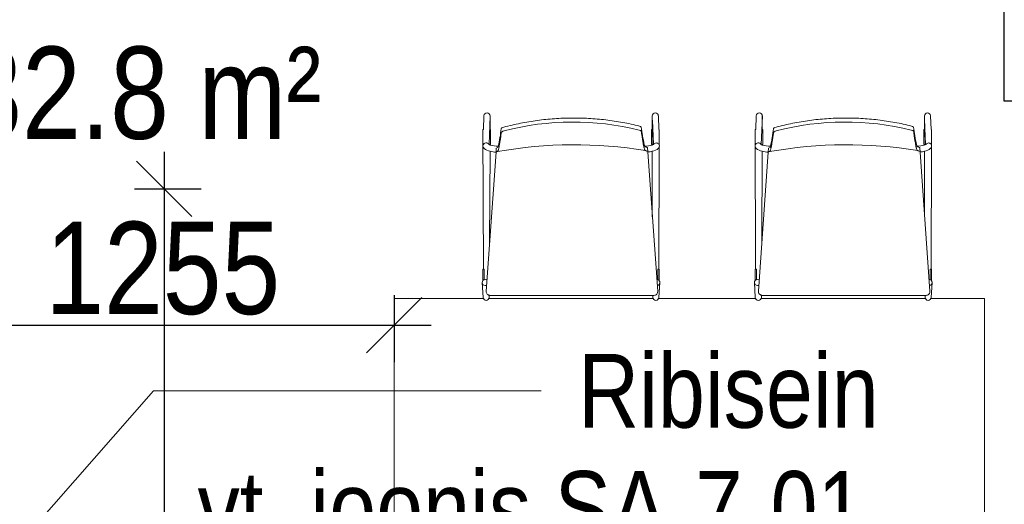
# Model space of a CAD drawing. Header units: millimetres. Extents: x -2180 to 91692, y -6418 to 21859.
# Tile 76 of 256: x 15192 to 17862, y 8030 to 9343. Entities that reach past the tile are written whole.
import ezdxf

# ---------------------------------------------------------------- set-up
doc = ezdxf.new("R2010")
doc.units = ezdxf.units.MM
for name, color, linetype, lineweight, true_color in [('Chair-1', 7, 'Continuous', 9, 0xaaaaaa), ('Dimensions-1', 6, 'Continuous', 9, 0xff00ff), ('Furniture-2', 7, 'Continuous', 9, 0xaaaaaa), ('Furniture-3', 7, 'Continuous', 9, 0xd4d4d4), ('Text Notes-3', 5, 'Continuous', 9, 0x0000ff)]:
    doc.layers.add(name, color=color, linetype=linetype, lineweight=lineweight, true_color=true_color)
doc.layers.add('Room Tags', color=7, linetype='Continuous', lineweight=9)
doc.layers.add('Walls-1', color=7, linetype='Continuous', lineweight=25)
doc.styles.add('Swis721 Cn BT', font='swissc.ttf', dxfattribs={"height": 250})
doc.styles.add('Swis721 Cn BT_1', font='swissc.ttf', dxfattribs={"height": 200})
doc.dimstyles.new('Diagonal_-_2_5mm', dxfattribs={"dimscale": 304.8, "dimtxt": 252.353483, "dimasz": 0.492126, "dimexe": 0.328084, "dimexo": 0.0625, "dimgap": 0.082021, "dimtad": 1, "dimdec": 0, "dimzin": 0, "dimdsep": 46, "dimtxsty": 'Swis721 Cn BT', "dimblk1": 'OBLIQUE', "dimblk2": 'OBLIQUE', "dimsah": 1, "dimcen": 0.09, "dimdle": 0.328084, "dimazin": 0, "dimtfac": 1, "dimtdec": 4, "dimtix": 1, "dimtmove": 0, "dimatfit": 3, "dimfxl": 0.328084, "dimfxlon": 1, "dimtvp": 1, "dimtolj": 1, "dimtzin": 0, "dimarcsym": 2})

# ---------------------------------------------------------------- blocks, each defined once
blk = doc.blocks.new('laud_1600x800 - laud_1600x800-V120-1 Korruse  plaan')
at = {"layer": 'Furniture-3'}
for p, q in [((-550, 609.5), (-550, 850)), ((-550, 850), (250, 850)), ((250, 850), (250, 607.8)), ((250, 593.7), (250, 147.8)), ((250, 133.7), (250, -130.3)), ((-550, -128.6), (-550, 131.9)), ((250, -144.4), (250, -590.3)), ((-550, -750), (-550, -606.2)), ((250, -604.4), (250, -750)), ((-550, -750), (250, -750))]:
    blk.add_line(p, q, dxfattribs=at)
blk = doc.blocks.new('Furniture_Chairs_Great-Openings_Sparkeology-SLY_Chair - Standard-2032280-1 Korruse  plaan')
at = {"layer": 'Chair-1'}
for p, q in [((-236.2, 245.7), (-237.5, 208.2)), ((-222.5, 167.7), (-219.5, 245.4)), ((-219.7, 208.2), (-219.7, 245.4)), ((220, 245.3), (220, 208.2)), ((221.8, 167.6), (220.1, 244.6)), ((237.9, 208.2), (236.6, 245.6)), ((223.1, 167.5), (220.3, 233.6)), ((-237.5, 208.2), (-239.1, 208.2)), ((-239.1, 208.2), (-237.9, -170)), ((-218.1, 208.2), (-219.7, 208.2)), ((-218.1, 167.6), (-218.1, 208.2)), ((220, 208.2), (218.1, 208.2)), ((218.1, 208.2), (218.1, 167.6)), ((239.1, 208.2), (237.9, 208.2)), ((238.9, 166.6), (239.1, 208.2)), ((-219.9, 166.3), (-219.9, 167.6)), ((-219.9, 167.6), (-218.1, 167.6)), ((-198.7, 159.3), (-197.4, 163)), ((218.1, 167.6), (219.5, 167.6)), ((219.5, 167.6), (219.5, 166.3)), ((219.5, 167.6), (221.8, 167.6)), ((237.9, -170), (238.9, 161.2)), ((-230.3, -230.1), (-203.5, 147)), ((-220.9, -98.4), (-219.8, 149.6)), ((-203.5, 147), (-202.7, 157.7)), ((-202.7, 157.7), (-198.7, 159.3)), ((207.6, 159.8), (234.8, -230.1)), ((220.2, 149.6), (220.2, -28.2)), ((-237.9, -170), (-239.1, -170)), ((-239.1, -170), (-239.1, -200.8)), ((-237.8, -170), (-235.3, -170)), ((-235.3, -170), (-235.3, -198.3)), ((235.4, -170), (235.4, -198.3)), ((237.6, -170), (235.4, -170)), ((239.1, -170), (237.9, -170)), ((239.1, -201.4), (239.1, -170)), ((-241, -206.6), (-238.6, -246.9)), ((-233.3, -197.9), (-227.9, -196.9)), ((238.2, -246.9), (240.6, -206.6)), ((-222.2, -246.6), (-222, -240.9)), ((-220.1, -241.1), (221.6, -241.1)), ((221.6, -241.1), (221.8, -246.6)), ((224.6, -241.1), (221.6, -241.1))]:
    blk.add_line(p, q, dxfattribs=at)
for centre, radius, start, end in [((-227.9, 245.4), 8.25, 0, 177.9259), ((228.3, 245.3), 8.26, 2.0741, 180), ((182.7, 207.6), 10.7, 46.117, 76.046), ((665.9, 273.7), 479.3, 187.0064, 192.7929), ((-541.8, 245.1), 353.9, 346.5758, 354.4061), ((-230.7, 163.4), 8.16, 190.9556, 229.0444), ((-230.4, 164.2), 8.36, 25.5535, 168.9992), ((-231.4, 145.7), 23.7, 60.4543, 69.043), ((-193.2, 267.7), 104.8, 255.2594, 267.625), ((9.1, -1029.4), 1196.5, 80.7349, 100.0563), ((274.1, 192.6), 79.7, 198.2982, 201.7025), ((192.8, 267.7), 104.8, 273.9582, 284.7404), ((208.1, 171.1), 11.3, 224.7297, 267.2433), ((215.5, 184.2), 18.3, 282.577, 297.5058), ((230.7, 164.2), 7.68, 119.0854, 150.9146), ((231.1, 163.5), 8.49, 8.9146, 119.0854), ((229.4, 164.7), 10.2, 314.8177, 339.8395), ((232.1, 163.9), 7.3, 338.2016, 21.4478), ((-214.4, 182.2), 33.1, 229.0444, 260.5656), ((-195.6, 252), 105.3, 256.7071, 265.718), ((-203.8, 148.9), 1.72, 282.1821, 318.2362), ((204.2, 148.9), 1.72, 250.8013, 257.8179), ((209.3, 162.4), 13.1, 247.9648, 265.8421), ((205.2, 204.7), 57.1, 273.2639, 285.2525), ((216.7, 177.5), 28.2, 277.1823, 314.8177), ((-232.7, -206.1), 8.27, 140.5752, 183.4024), ((-232.3, -206.1), 8.53, 189.175, 291.9724), ((-232.8, -205.8), 7.86, 93.6909, 140.7142), ((232.2, -206.2), 8.52, 280.2353, 87.7647), ((232.3, -206.1), 8.27, 356.5976, 34.8716), ((-220, -230.8), 10.2, 175.9335, 270), ((224.6, -230.9), 10.2, 270, 4), ((-230.4, -246.4), 8.17, 183.654, 358), ((-219.8, -230.5), 10.6, 257.7987, 268.3119), ((230, -246.4), 8.17, 182, 356.346)]:
    blk.add_arc(centre, radius, start, end, dxfattribs=at)
for centre, major_axis, ratio, start_param, end_param in [((5.8, -510.4), (740.9, 5.2), 0.997767, 1.320332, 1.819571), ((-180.8, 202.5), (8.5, 2.28), 0.284931, 1.669025, 3.018263), ((183.4, 205.3), (-6.98, 1.79), 0.284425, 3.267269, 4.629376)]:
    blk.add_ellipse(centre, major_axis=major_axis, ratio=ratio, start_param=start_param, end_param=end_param, dxfattribs=at)
for points, knots in [([(-182.5, 215), (-184.4, 214.4), (-187.2, 213.2), (-188.9, 211.8), (-189.5, 211.1), (-189.6, 210.8), (-189.6, 210.6)], [0, 0, 0, 0, 0.5, 0.75, 0.875, 1, 1, 1, 1]), ([(185.3, 217.9), (170.2, 221.7), (139.8, 228.2), (94, 235.1), (55.4, 238.4), (24.4, 239.6), (1.2, 239.8), (-22, 239.2), (-53, 237.5), (-91.5, 233.6), (-137.2, 226), (-167.4, 218.9), (-182.5, 215)], [0, 0, 0, 0, 0.125, 0.25, 0.375, 0.4375, 0.5, 0.5625, 0.625, 0.75, 0.875, 1, 1, 1, 1]), ([(-189.3, 200.5), (-189.6, 198.3), (-190.1, 194), (-190.9, 188), (-191.8, 182.4), (-192.6, 177.2), (-193.4, 172.2), (-194.2, 167.5), (-195, 162.9), (-195.8, 158.7), (-196.6, 155.2), (-197.5, 152.3), (-198.2, 150.5), (-198.7, 149.5), (-199.2, 148.9), (-199.6, 148.7), (-200, 148.8), (-200.4, 149), (-200.9, 149.1), (-201.3, 148.8), (-201.8, 148.5), (-202.2, 148.1), (-202.5, 147.8)], [-1, -1, -1, -1, -0.9375, -0.875, -0.8125, -0.75, -0.6875, -0.625, -0.5625, -0.5, -0.4375, -0.375, -0.3125, -0.28125, -0.25, -0.21875, -0.1875, -0.15625, -0.125, -0.09375, -0.0625, 0, 0, 0, 0]), ([(204.3, 150.3), (204, 150.4), (203.5, 150.7), (202.8, 150.9), (202.3, 151.2), (201.8, 151.3), (201.3, 151.3), (200.8, 151.5), (200.3, 152), (199.8, 153.1), (199.1, 154.8), (198.4, 156.9), (197.7, 159.5), (197.3, 161.6), (196.8, 163.9), (196.3, 166.3), (195.8, 169), (195.1, 172.7), (194.3, 177.6), (193.3, 183.4), (192.3, 189.7), (191.3, 196.5), (190.7, 201.3), (190.3, 203.8)], [-1, -1, -1, -1, -0.928571, -0.892857, -0.857143, -0.821429, -0.785714, -0.75, -0.714286, -0.678571, -0.642857, -0.571429, -0.535714, -0.5, -0.464286, -0.428571, -0.392857, -0.357143, -0.285714, -0.214286, -0.142857, -0.071429, 0, 0, 0, 0])]:
    blk.add_open_spline(points, degree=3, knots=knots, dxfattribs=at)
blk = doc.blocks.new('_Oblique')
at = {"color": 0, "linetype": 'ByBlock', "lineweight": -2}
blk.add_line((-0.5, -0.5), (0.5, 0.5), dxfattribs=at)
blk = doc.blocks.new('DIMBLOCK1-1 Korruse  plaan')
at = {"layer": 'Defpoints', "color": 0, "transparency": 16777216}
for p in [(15484, 8885.1), (15484, 5957.1), (15584, 5957.1)]:
    blk.add_point(p, dxfattribs=at)
at = {"layer": 'Dimensions-1', "color": 0, "lineweight": -2, "transparency": 16777216}
for p, q in [((15584, 8985.1), (15584, 5857.1)), ((15503, 8885.1), (15684, 8885.1)), ((15503, 5957.1), (15684, 5957.1))]:
    blk.add_line(p, q, dxfattribs=at)
at = {"layer": 'Dimensions-1', "color": 0, "lineweight": -2, "transparency": 16777216, "xscale": 150, "yscale": 150, "zscale": 150}
for p, rotation in [((15584, 8885.1), 90), ((15584, 5957.1), 270)]:
    blk.add_blockref('_Oblique', p, dxfattribs=dict(at, rotation=rotation))
at = {"layer": 'Dimensions-1', "color": 0, "transparency": 16777216, "insert": (15430.5, 7421.1), "char_height": 250, "attachment_point": 5, "rotation": 90, "style": 'Swis721 Cn BT'}
blk.add_mtext('\\A1;2928', dxfattribs=at)
blk = doc.blocks.new('DIMBLOCK2-1 Korruse  plaan')
at = {"layer": 'Defpoints', "color": 0, "transparency": 16777216}
for p in [(14952.5, 8615.2), (16207.6, 8615.2), (16207.6, 8515.2)]:
    blk.add_point(p, dxfattribs=at)
at = {"layer": 'Dimensions-1', "color": 0, "lineweight": -2, "transparency": 16777216}
for p, q in [((14952.5, 8596.2), (14952.5, 8415.2)), ((16207.6, 8596.2), (16207.6, 8415.2)), ((14852.5, 8515.2), (16307.6, 8515.2))]:
    blk.add_line(p, q, dxfattribs=at)
at = {"layer": 'Dimensions-1', "color": 0, "lineweight": -2, "transparency": 16777216, "xscale": 150, "yscale": 150, "zscale": 150, "rotation": 180}
blk.add_blockref('_Oblique', (14952.5, 8515.2), dxfattribs=at)
at = {"layer": 'Dimensions-1', "color": 0, "lineweight": -2, "transparency": 16777216, "xscale": 150, "yscale": 150, "zscale": 150}
blk.add_blockref('_Oblique', (16207.6, 8515.2), dxfattribs=at)
at = {"layer": 'Dimensions-1', "color": 0, "transparency": 16777216, "insert": (15580.1, 8668.7), "char_height": 250, "attachment_point": 5, "style": 'Swis721 Cn BT'}
blk.add_mtext('\\A1;1255', dxfattribs=at)

msp = doc.modelspace()

# ---------------------------------------------------------------- linework, layer by layer
at = {"layer": 'Text Notes-3'}
for p, q in [((14918.9, 7613.3), (15554.6, 8337.3)), ((15554.6, 8337.3), (16606.3, 8337.3))]:
    msp.add_line(p, q, dxfattribs=at)
at = {"layer": 'Walls-1'}
for p, q in [((17861.7, 9122.1), (17861.7, 9712.1)), ((17888.7, 9122.1), (17861.7, 9122.1))]:
    msp.add_line(p, q, dxfattribs=at)

# ---------------------------------------------------------------- block references
at = {"layer": 'Furniture-2'}
for p in [(16687.1, 8837.1), (17425.2, 8837.1)]:
    msp.add_blockref('Furniture_Chairs_Great-Openings_Sparkeology-SLY_Chair - Standard-2032280-1 Korruse  plaan', p, dxfattribs=at)
at = {"layer": 'Furniture-3', "rotation": 89.9999999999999}
msp.add_blockref('laud_1600x800 - laud_1600x800-V120-1 Korruse  plaan', (17057.6, 8337.1), dxfattribs=at)

# ---------------------------------------------------------------- texts
at = {"layer": 'Room Tags', "insert": (15039.3, 9270.3), "char_height": 250, "width": 1250.632, "attachment_point": 1, "style": 'Swis721 Cn BT'}
msp.add_mtext('32.8 m²', dxfattribs=at)
at = {"layer": 'Text Notes-3', "char_height": 200, "attachment_point": 1, "style": 'Swis721 Cn BT_1'}
for s, insert, width in [('Ribisein', (16706.3, 8437.3), 970.042), ('vt. joonis SA-7-01', (15674.4, 8119.8), 2220.674)]:
    msp.add_mtext(s, dxfattribs=dict(at, insert=insert, width=width))

# ---------------------------------------------------------------- dimensions: what is measured, and where the dimension line sits
at = {"layer": 'Dimensions-1'}
dim = msp.add_linear_dim(base=(15584, 5957.1), p1=(15484, 8885.1), p2=(15484, 5957.1), angle=90, dimstyle='Diagonal_-_2_5mm', override={"dimpost": '<>', "dimfxl": 2928}, dxfattribs=at)
dim.commit()
dim.dimension.update_dxf_attribs({"geometry": 'DIMBLOCK1-1 Korruse  plaan', "text_midpoint": (15430.5, 7421.1)})
dim = msp.add_linear_dim(base=(16207.6, 8515.2), p1=(14952.5, 8615.2), p2=(16207.6, 8615.2), dimstyle='Diagonal_-_2_5mm', override={"dimpost": '<>', "dimfxl": 1255.1}, dxfattribs=at)
dim.commit()
dim.dimension.update_dxf_attribs({"geometry": 'DIMBLOCK2-1 Korruse  plaan', "text_midpoint": (15580.1, 8668.7)})

doc.saveas('drawing.dxf')
